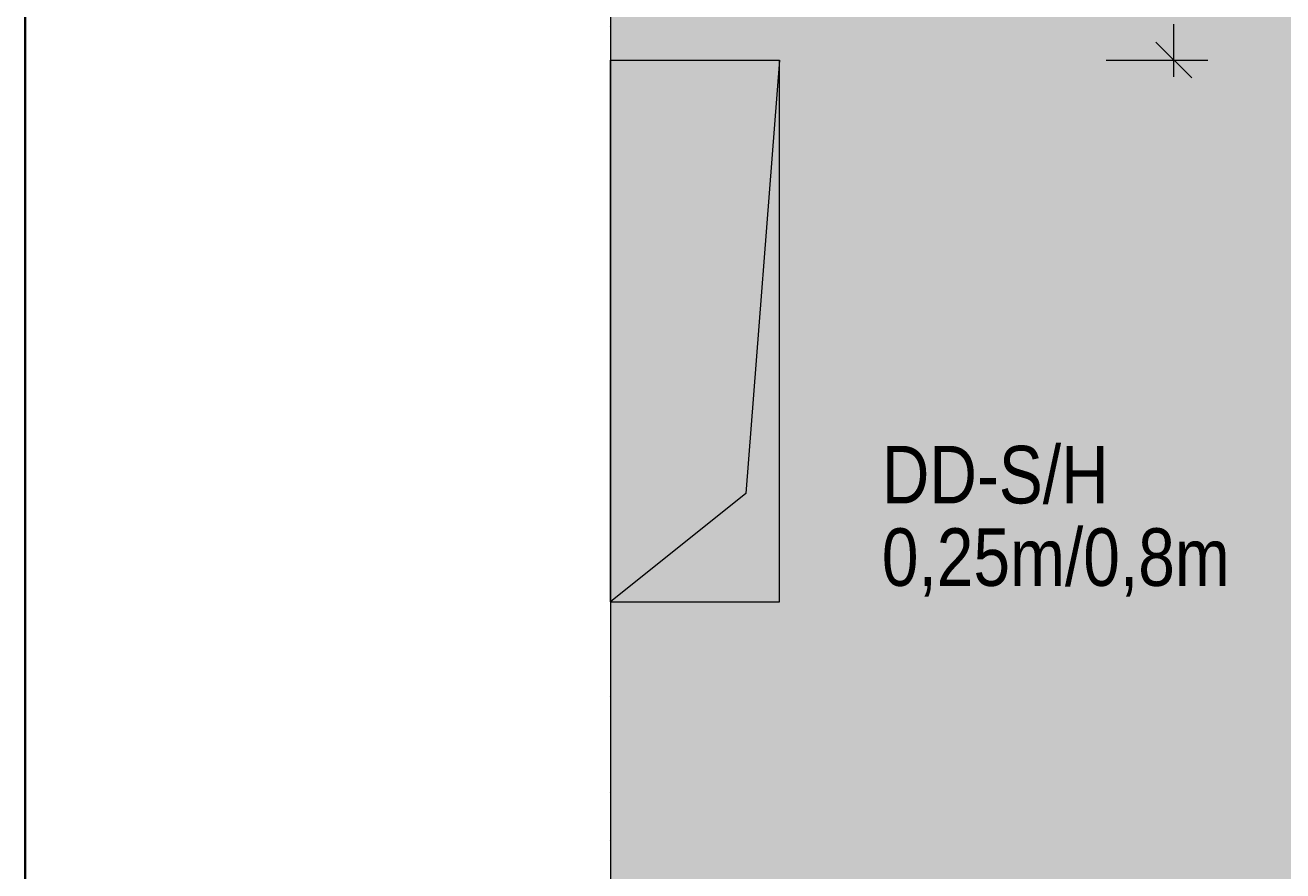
# Model space of a CAD drawing. Extents: x -720 to 300, y 62 to 1162.
# Tile 79 of 256: x -700 to -662, y 928 to 953. Entities that reach past the tile are written whole.
import ezdxf

# ---------------------------------------------------------------- set-up
doc = ezdxf.new("R2010")
doc.units = 0
doc.layers.get('0').update_dxf_attribs({"lineweight": 13})
for name, color, linetype, lineweight, true_color in [('30 -34 Innenwände- 1 tragend', 7, 'Continuous', 13, 0xdd0806), ('30 -35 Decken- 11 Durchbruch', 5, 'Continuous', 15, 0x0000ff), ('70 -76 Bemaßung- 2 Allgemein', 9, 'Continuous', 5, 0x808080), ('iwb_Layout BA_Markierung', 7, 'Continuous', 9, 0xbadcdc), ('iwb_Schraffur_Wand in Bauart BABW', 7, 'Continuous', 13, 0xac59ff), ('iwb_Sichtbeton', 2, 'Continuous', 50, 0xffff00), ('iwb_Sichtbeton-Shading', 2, 'Continuous', 50, 0xffff00)]:
    doc.layers.add(name, color=color, linetype=linetype, lineweight=lineweight, true_color=true_color)
doc.layers.add('iwb_Plankopf Rahmen', color=7, linetype='Continuous', lineweight=35)
doc.styles.get("Standard").update_dxf_attribs({"font": 'ARIALN.TTF'})

# ---------------------------------------------------------------- blocks, each defined once
blk = doc.blocks.new('Shading-A06G93SP8I', base_point=(-566.802, 777.112))
at = {"layer": 'iwb_Sichtbeton-Shading', "color": 51, "true_color": 0xffff7f}
for points in [[(-682.07, 880.212), (-682.362, 936.616), (-682.362, 995.912)], [(-682.07, 880.212), (-682.362, 995.912), (-682.07, 995.912)], [(-682.07, 880.212), (-682.362, 879.92), (-682.362, 936.616)]]:
    blk.add_solid(points, dxfattribs=at)
blk = doc.blocks.new('Polygon-A06G93U38I')
at = {"color": 0, "linetype": 'ByBlock', "lineweight": -2, "ltscale": 0.13}
blk.add_solid([(-611.222, 86.203), (-682.362, 86.014), (-611.055, 1083.814), (-682.362, 1083.814)], dxfattribs=at)
blk = doc.blocks.new('Referenz-A06G93UD8I')
at = {"layer": '30 -34 Innenwände- 1 tragend', "color": 0, "lineweight": -2}
for p, q in [((-682.353, 1002.412), (-682.353, 879.912)), ((-682.362, 952.502), (-682.353, 952.511)), ((-682.362, 952.502), (-682.353, 952.511)), ((-682.362, 951.088), (-682.353, 951.097)), ((-682.362, 951.088), (-682.353, 951.097)), ((-682.362, 949.674), (-682.353, 949.683)), ((-682.362, 949.674), (-682.353, 949.683)), ((-682.362, 946.845), (-682.353, 946.855)), ((-682.362, 946.845), (-682.353, 946.855)), ((-682.362, 944.017), (-682.353, 944.026)), ((-682.362, 944.017), (-682.353, 944.026)), ((-682.362, 942.603), (-682.353, 942.612)), ((-682.362, 942.603), (-682.353, 942.612)), ((-682.362, 941.188), (-682.353, 941.198)), ((-682.362, 941.188), (-682.353, 941.198)), ((-682.362, 939.774), (-682.353, 939.783)), ((-682.362, 939.774), (-682.353, 939.783)), ((-682.362, 938.36), (-682.353, 938.369)), ((-682.362, 938.36), (-682.353, 938.369)), ((-682.362, 936.946), (-682.353, 936.955)), ((-682.362, 936.946), (-682.353, 936.955)), ((-682.362, 935.532), (-682.353, 935.541)), ((-682.362, 935.532), (-682.353, 935.541)), ((-682.362, 932.703), (-682.353, 932.712)), ((-682.362, 932.703), (-682.353, 932.712)), ((-682.362, 929.875), (-682.353, 929.884)), ((-682.362, 929.875), (-682.353, 929.884)), ((-682.362, 928.46), (-682.353, 928.47)), ((-682.362, 928.46), (-682.353, 928.47))]:
    blk.add_line(p, q, dxfattribs=at)
at = {"layer": '30 -34 Innenwände- 1 tragend', "color": 0, "linetype": 'Continuous', "lineweight": -2, "ltscale": 0.13}
blk.add_line((-682.353, 1002.412), (-682.353, 879.912), dxfattribs=at)
at = {"layer": '30 -35 Decken- 11 Durchbruch', "color": 0, "linetype": 'Continuous', "lineweight": -2, "ltscale": 0.13}
for p, q in [((-682.353, 935.512), (-682.353, 951.512)), ((-682.353, 951.512), (-677.353, 951.512)), ((-677.353, 951.512), (-678.353, 938.712)), ((-677.353, 935.512), (-677.353, 951.512)), ((-678.353, 938.712), (-682.353, 935.512)), ((-682.353, 935.512), (-677.353, 935.512))]:
    blk.add_line(p, q, dxfattribs=at)
at = {"layer": '30 -35 Decken- 11 Durchbruch', "color": 0, "lineweight": -2}
for points in [[(-677.353, 935.512), (-678.353, 938.712), (-677.353, 951.512)], [(-678.353, 935.512), (-682.353, 935.512), (-678.353, 938.712)], [(-678.353, 935.512), (-678.353, 938.712), (-677.353, 935.512)]]:
    blk.add_solid(points, dxfattribs=at)
at = {"layer": '70 -76 Bemaßung- 2 Allgemein', "color": 0, "linetype": 'Continuous', "lineweight": -2, "ltscale": 0.13}
for p, q in [((-665.701, 951.012), (-665.701, 952.573)), ((-665.17, 950.982), (-666.231, 952.043)), ((-667.701, 951.512), (-664.701, 951.512))]:
    blk.add_line(p, q, dxfattribs=at)
at = {"layer": '30 -35 Decken- 11 Durchbruch', "color": 0, "linetype": 'Continuous', "lineweight": -2, "ltscale": 0.13, "char_height": 1.7, "attachment_point": 1}
for s, insert in [('{\\fArial Narrow;DD-S/H}', (-674.333, 940.117)), ('{\\fArial Narrow;0,25m/0,8m}', (-674.333, 937.681))]:
    blk.add_mtext(s, dxfattribs=dict(at, insert=insert))
at = {"layer": '30 -35 Decken- 11 Durchbruch', "color": 0, "linetype": 'ByBlock', "lineweight": -2, "ltscale": 0.13, "insert": (-682.352, 935.516), "char_height": 0.0036, "attachment_point": 1}
for s in ['{\\fArial Narrow;instanceID}', '{\\fArial Narrow;prm0_value}', '{\\fArial Narrow;prm1_type}', '{\\fArial Narrow;prm2_value}', '{\\fArial Narrow;IFC_UUID}', '{\\fArial Narrow;prm0_name}', '{\\fArial Narrow;prm0_type}', '{\\fArial Narrow;prm1_name}', '{\\fArial Narrow;prm2_name}', '{\\fArial Narrow;prm1_value}', '{\\fArial Narrow;prm2_type}', '{\\fArial Narrow;prm3_name}', '{\\fArial Narrow;prm3_type}', '{\\fArial Narrow;prm4_name}', '{\\fArial Narrow;prm4_type}', '{\\fArial Narrow;prm4_value}', '{\\fArial Narrow;prm5_name}', '{\\fArial Narrow;prm3_value}', '{\\fArial Narrow;prm5_type}', '{\\fArial Narrow;prm7_name}', '{\\fArial Narrow;prm6_name}', '{\\fArial Narrow;prm6_value}', '{\\fArial Narrow;prm7_value}', '{\\fArial Narrow;prm6_type}', '{\\fArial Narrow;prm7_type}', '{\\fArial Narrow;prm5_value}']:
    blk.add_mtext(s, dxfattribs=at)
blk = doc.blocks.new('Referenz-A06G93UF8I')
at = {"layer": 'iwb_Schraffur_Wand in Bauart BABW', "linetype": 'Continuous', "ltscale": 0.13}
for points in [[(-682.352, 995.749), (-682.362, 995.498), (-682.362, 879.902)], [(-682.352, 995.749), (-682.362, 879.902), (-682.352, 879.912)]]:
    blk.add_solid(points, dxfattribs=at)
at = {"layer": 'iwb_Sichtbeton', "linetype": 'Continuous', "ltscale": 0.5}
for points in [[(-682.07, 880.212), (-682.362, 936.616), (-682.362, 995.912)], [(-682.07, 880.212), (-682.362, 995.912), (-682.07, 995.912)], [(-682.07, 880.212), (-682.362, 879.92), (-682.362, 936.616)]]:
    blk.add_solid(points, dxfattribs=at)

msp = doc.modelspace()

# ---------------------------------------------------------------- linework, layer by layer
at = {"layer": 'iwb_Plankopf Rahmen', "ltscale": 0.35}
msp.add_lwpolyline([(-699.653, 67.433), (-699.653, 1157.433), (295.353, 1157.433), (295.353, 67.433), (-599.647, 67.433), (-699.653, 67.433)], close=True, dxfattribs=at)

# ---------------------------------------------------------------- block references
at = {"color": 8, "lineweight": 13, "ltscale": 0.13, "true_color": 0x808080}
msp.add_blockref('Referenz-A06G93UD8I', (0, 0), dxfattribs=at)
at = {"color": 8, "lineweight": 25, "ltscale": 0.25, "true_color": 0x808080}
msp.add_blockref('Referenz-A06G93UF8I', (0, 0), dxfattribs=at)
msp.add_blockref('Shading-A06G93SP8I', (-566.802, 777.112))
at = {"layer": 'iwb_Layout BA_Markierung', "ltscale": 0.13}
msp.add_blockref('Polygon-A06G93U38I', (0, 0), dxfattribs=at)

doc.saveas('drawing.dxf')
